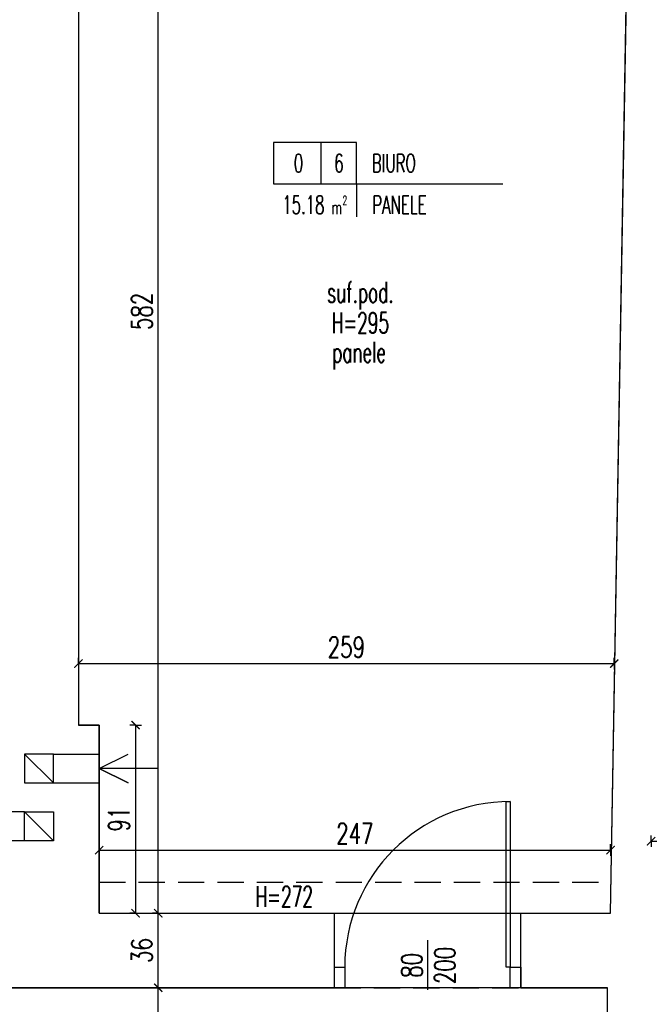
# Model space of a CAD drawing. Extents: x 36663 to 42423, y 7313 to 12123.
# Tile 18 of 54: x 39173 to 39477, y 8331 to 8807. Entities that reach past the tile are written whole.
import ezdxf
from ezdxf.enums import TextEntityAlignment as Align

# ---------------------------------------------------------------- set-up
doc = ezdxf.new("R2010")
doc.units = 0
doc.header["$MEASUREMENT"] = 0
doc.header["$PDMODE"] = 35
doc.header["$PDSIZE"] = 3
doc.linetypes.add('DASHED', pattern=[19.05, 12.7, -6.35])
for name, color, linetype in [('W_area_1', 5, 'Continuous'), ('W_drzwi', 1, 'Continuous'), ('W_niewidoczne', 24, 'DASHED'), ('W_opis_pomieszczen', 1, 'Continuous'), ('W_opisy', 2, 'Continuous'), ('W_podciagi', 252, 'DASHED'), ('W_posadzka', 4, 'Continuous'), ('W_przekrojowa', 6, 'Continuous'), ('W_went-str', 21, 'Continuous'), ('W_widok', 21, 'Continuous'), ('W_wymiary', 1, 'Continuous')]:
    doc.layers.add(name, color=color, linetype=linetype)
doc.styles.add('c20', font='simplex.shx', dxfattribs={"width": 0.7})
doc.styles.add('Romans', font='simplex.shx', dxfattribs={"width": 0.6})
doc.dimstyles.new('c20_50', dxfattribs={"dimscale": 0.5, "dimtxt": 20, "dimasz": 8, "dimexe": 1.25, "dimexo": 0.625, "dimgap": 6, "dimtad": 1, "dimdec": 0, "dimrnd": 1, "dimtxsty": 'c20', "dimblk": 'ARCHTICK', "dimcen": 0, "dimse1": 1, "dimse2": 1, "dimclrd": 1, "dimclrt": 2, "dimadec": 0, "dimazin": 0, "dimtfac": 1, "dimtdec": 0, "dimtix": 1, "dimtmove": 1, "dimatfit": 3, "dimldrblk": 'ARCHTICK', "dimfxl": 1.25, "dimarcsym": 0})

# ---------------------------------------------------------------- blocks, each defined once
blk = doc.blocks.new('_ArchTick')
at = {"color": 2}
for q in [(0, 0.7), (0, -0.7)]:
    blk.add_line((0, 0), q, dxfattribs=at)
at = {"color": 0, "linetype": 'ByBlock', "const_width": 0.15}
blk.add_lwpolyline([(-0.5, -0.5), (0.5, 0.5)], dxfattribs=at)
blk = doc.blocks.new('*D158')
at = {"layer": 'Defpoints', "color": 0, "transparency": 16777216}
for p in [(39239.98, 8338.53), (39259.14, 8338.53), (39259.14, 8143.53)]:
    blk.add_point(p, dxfattribs=at)
at = {"layer": 'W_wymiary', "color": 1, "lineweight": -2, "transparency": 16777216}
blk.add_line((39239.98, 8143.53), (39239.98, 8338.53), dxfattribs=at)
at = {"layer": 'W_wymiary', "color": 1, "lineweight": -2, "transparency": 16777216, "xscale": 4, "yscale": 4, "zscale": 4}
for p, rotation in [((39239.98, 8338.53), 90), ((39239.98, 8143.53), 270)]:
    blk.add_blockref('_ArchTick', p, dxfattribs=dict(at, rotation=rotation))
at = {"layer": 'W_wymiary', "color": 2, "transparency": 16777216, "insert": (39231.98, 8241.03), "char_height": 10, "attachment_point": 5, "rotation": 90, "style": 'c20'}
blk.add_mtext('195', dxfattribs=at)
blk = doc.blocks.new('*D159')
at = {"layer": 'Defpoints', "color": 0, "transparency": 16777216}
for p in [(39239.98, 8374.53), (39268.56, 8374.53), (39259.14, 8338.53)]:
    blk.add_point(p, dxfattribs=at)
at = {"layer": 'W_wymiary', "color": 1, "lineweight": -2, "transparency": 16777216}
blk.add_line((39239.98, 8338.53), (39239.98, 8374.53), dxfattribs=at)
at = {"layer": 'W_wymiary', "color": 1, "lineweight": -2, "transparency": 16777216, "xscale": 4, "yscale": 4, "zscale": 4}
for p, rotation in [((39239.98, 8374.53), 90), ((39239.98, 8338.53), 270)]:
    blk.add_blockref('_ArchTick', p, dxfattribs=dict(at, rotation=rotation))
at = {"layer": 'W_wymiary', "color": 2, "transparency": 16777216, "insert": (39231.98, 8356.53), "char_height": 10, "attachment_point": 5, "rotation": 90, "style": 'c20'}
blk.add_mtext('36', dxfattribs=at)
blk = doc.blocks.new('*D175')
at = {"layer": 'Defpoints', "color": 0, "transparency": 16777216}
for p in [(39596.11, 8409.4), (39478.11, 8388.53), (39596.11, 8388.53)]:
    blk.add_point(p, dxfattribs=at)
at = {"layer": 'W_wymiary', "color": 1, "lineweight": -2, "transparency": 16777216}
blk.add_line((39478.11, 8409.4), (39596.11, 8409.4), dxfattribs=at)
at = {"layer": 'W_wymiary', "color": 1, "lineweight": -2, "transparency": 16777216, "xscale": 4, "yscale": 4, "zscale": 4, "rotation": 180}
blk.add_blockref('_ArchTick', (39478.11, 8409.4), dxfattribs=at)
at = {"layer": 'W_wymiary', "color": 1, "lineweight": -2, "transparency": 16777216, "xscale": 4, "yscale": 4, "zscale": 4}
blk.add_blockref('_ArchTick', (39596.11, 8409.4), dxfattribs=at)
at = {"layer": 'W_wymiary', "color": 2, "transparency": 16777216, "insert": (39537.11, 8417.4), "char_height": 10, "attachment_point": 5, "style": 'c20'}
blk.add_mtext('118', dxfattribs=at)
blk = doc.blocks.new('*U197')
at = {"color": 1}
blk.add_line((109, 7), (109, -17), dxfattribs=at)
at = {"layer": 'W_drzwi', "color": 2}
for points in [[(149, -6), (147, -6), (147, 74), (149, 74)], [(69, -16), (64, -16), (64, -6), (69, -6)], [(154, -16), (149, -16), (149, -6), (154, -6)]]:
    blk.add_lwpolyline(points, close=True, dxfattribs=at)
at = {"layer": 'W_drzwi'}
blk.add_arc((149, -6), 80, 90, 180, dxfattribs=at)
at = {"color": 1, "style": 'c20', "width": 0.7}
for tag, p in [('SZER', (42.41, -5.22)), ('WYS', (58.37, -5.22))]:
    blk.add_attdef(tag, text='', height=10, rotation=90, dxfattribs=at).set_placement(p, align=Align.CENTER)
blk = doc.blocks.new('*D198')
at = {"layer": 'Defpoints', "color": 0, "transparency": 16777216}
for p in [(39458.56, 8405.08), (39211.42, 8374.53), (39458.56, 8374.53)]:
    blk.add_point(p, dxfattribs=at)
at = {"layer": 'W_wymiary', "color": 1, "lineweight": -2, "transparency": 16777216}
blk.add_line((39211.42, 8405.08), (39458.56, 8405.08), dxfattribs=at)
at = {"layer": 'W_wymiary', "color": 1, "lineweight": -2, "transparency": 16777216, "xscale": 4, "yscale": 4, "zscale": 4, "rotation": 180}
blk.add_blockref('_ArchTick', (39211.42, 8405.08), dxfattribs=at)
at = {"layer": 'W_wymiary', "color": 1, "lineweight": -2, "transparency": 16777216, "xscale": 4, "yscale": 4, "zscale": 4}
blk.add_blockref('_ArchTick', (39458.56, 8405.08), dxfattribs=at)
at = {"layer": 'W_wymiary', "color": 2, "transparency": 16777216, "insert": (39334.99, 8413.08), "char_height": 10, "attachment_point": 5, "style": 'c20'}
blk.add_mtext('247', dxfattribs=at)
blk = doc.blocks.new('*D200')
at = {"layer": 'Defpoints', "color": 0, "transparency": 16777216}
for p in [(39239.98, 8956.53), (39260.92, 8956.53), (39268.56, 8374.53)]:
    blk.add_point(p, dxfattribs=at)
at = {"layer": 'W_wymiary', "color": 1, "lineweight": -2, "transparency": 16777216}
blk.add_line((39239.98, 8374.53), (39239.98, 8956.53), dxfattribs=at)
at = {"layer": 'W_wymiary', "color": 1, "lineweight": -2, "transparency": 16777216, "xscale": 4, "yscale": 4, "zscale": 4}
for p, rotation in [((39239.98, 8956.53), 90), ((39239.98, 8374.53), 270)]:
    blk.add_blockref('_ArchTick', p, dxfattribs=dict(at, rotation=rotation))
at = {"layer": 'W_wymiary', "color": 2, "transparency": 16777216, "insert": (39231.98, 8665.53), "char_height": 10, "attachment_point": 5, "rotation": 90, "style": 'c20'}
blk.add_mtext('582', dxfattribs=at)
blk = doc.blocks.new('*D201')
at = {"layer": 'Defpoints', "color": 0, "transparency": 16777216}
for p in [(39460.32, 8495.24), (39460.32, 8476.41), (39201.42, 8465.53)]:
    blk.add_point(p, dxfattribs=at)
at = {"layer": 'W_wymiary', "color": 1, "lineweight": -2, "transparency": 16777216}
blk.add_line((39201.42, 8495.24), (39460.32, 8495.24), dxfattribs=at)
at = {"layer": 'W_wymiary', "color": 1, "lineweight": -2, "transparency": 16777216, "xscale": 4, "yscale": 4, "zscale": 4, "rotation": 180}
blk.add_blockref('_ArchTick', (39201.42, 8495.24), dxfattribs=at)
at = {"layer": 'W_wymiary', "color": 1, "lineweight": -2, "transparency": 16777216, "xscale": 4, "yscale": 4, "zscale": 4}
blk.add_blockref('_ArchTick', (39460.32, 8495.24), dxfattribs=at)
at = {"layer": 'W_wymiary', "color": 2, "transparency": 16777216, "insert": (39330.87, 8503.24), "char_height": 10, "attachment_point": 5, "style": 'c20'}
blk.add_mtext('259', dxfattribs=at)
blk = doc.blocks.new('*D202')
at = {"layer": 'Defpoints', "color": 0, "transparency": 16777216}
for p in [(39211.42, 8465.53), (39211.42, 8374.53), (39229.01, 8374.53)]:
    blk.add_point(p, dxfattribs=at)
at = {"layer": 'W_wymiary', "color": 1, "lineweight": -2, "transparency": 16777216}
blk.add_line((39229.01, 8465.53), (39229.01, 8374.53), dxfattribs=at)
at = {"layer": 'W_wymiary', "color": 1, "lineweight": -2, "transparency": 16777216, "xscale": 4, "yscale": 4, "zscale": 4}
for p, rotation in [((39229.01, 8465.53), 90), ((39229.01, 8374.53), 270)]:
    blk.add_blockref('_ArchTick', p, dxfattribs=dict(at, rotation=rotation))
at = {"layer": 'W_wymiary', "color": 2, "transparency": 16777216, "insert": (39221.01, 8420.03), "char_height": 10, "attachment_point": 5, "rotation": 90, "style": 'c20'}
blk.add_mtext('91', dxfattribs=at)
blk = doc.blocks.new('POM')
at = {"color": 1}
for p, q in [((28.54, 0), (28.54, -25)), ((50, -25), (138.5, -25)), ((50, -25), (50, -44.93))]:
    blk.add_line(p, q, dxfattribs=at)
blk.add_lwpolyline([(0, -25), (50, -25), (50, 0), (0, 0)], close=True, dxfattribs=at)
at = {"color": 2, "style": 'Romans', "width": 0.6}
for s, height, p in [('2', 5.4, (41.68, -37.62)), ('m', 8, (35.05, -43.22))]:
    blk.add_text(s, height=height, dxfattribs=at).set_placement(p)
for tag, p in [('0', (15.04, -17.92)), ('88', (39.46, -17.92))]:
    blk.add_attdef(tag, text='', height=11, dxfattribs=at).set_placement(p, align=Align.CENTER)
for tag, p in [('POKOJ-DZIENNY', (59.33, -17.92)), ('WYKŁADZINA', (59.65, -43.09))]:
    blk.add_attdef(tag, p, '', height=11, dxfattribs=at)
blk.add_attdef('22.22', text='', height=11, dxfattribs=at).set_placement((30.72, -43.07), align=Align.RIGHT)

msp = doc.modelspace()

# ---------------------------------------------------------------- linework, layer by layer
at = {"layer": 'W_area_1'}
for points in [[(39468.42, 8944.53), (39476.42, 8944.53), (39476.42, 8956.53), (39201.42, 8956.53), (39201.42, 8465.53), (39211.42, 8465.53), (39211.42, 8451.53), (39211.42, 8437.53), (39211.42, 8374.53), (39325.11, 8374.53), (39415.11, 8374.53), (39458.56, 8374.53)], [(39457.11, 8320.63), (39457.11, 8338.53), (39415.11, 8338.53), (39325.11, 8338.53), (39132.11, 8338.53), (39042.11, 8338.53), (38720.42, 8338.53), (38630.42, 8338.53), (38546.11, 8338.53), (38546.11, 8322.53), (38546.11, 8159.53), (38546.11, 8143.53), (38635.72, 8143.53), (38725.72, 8143.53), (39054.72, 8143.53), (39144.72, 8143.53), (39324.11, 8143.53), (39414.11, 8143.53), (39457.11, 8143.53), (39457.11, 8162.63)]]:
    msp.add_lwpolyline(points, close=True, dxfattribs=at)
at = {"layer": 'W_niewidoczne'}
for p, q in [((39325.11, 8374.53), (39415.11, 8374.53)), ((39325.11, 8338.53), (39415.11, 8338.53))]:
    msp.add_line(p, q, dxfattribs=at)
at = {"layer": 'W_podciagi'}
msp.add_line((39211.42, 8389.53), (39458.82, 8389.53), dxfattribs=at)
at = {"layer": 'W_przekrojowa'}
for p, q in [((39201.42, 8980.53), (39201.42, 8465.53)), ((39458.56, 8374.53), (39468.42, 8944.53)), ((39211.42, 8465.53), (39201.42, 8465.53)), ((39211.42, 8451.53), (39211.42, 8465.53)), ((39189.42, 8451.53), (39211.42, 8451.53)), ((39189.42, 8437.53), (39211.42, 8437.53)), ((39211.42, 8374.53), (39211.42, 8437.53)), ((39175.42, 8423.53), (39155.42, 8423.53)), ((39175.42, 8409.53), (39155.42, 8409.53)), ((39211.42, 8374.53), (39325.11, 8374.53)), ((39325.11, 8338.53), (39325.11, 8374.53)), ((39415.11, 8374.53), (39458.56, 8374.53)), ((39415.11, 8338.53), (39415.11, 8374.53)), ((39132.11, 8338.53), (39325.11, 8338.53)), ((39415.11, 8338.53), (39457.11, 8338.53)), ((39457.11, 8320.63), (39457.11, 8338.53))]:
    msp.add_line(p, q, dxfattribs=at)
for points in [[(39189.42, 8451.53), (39175.42, 8451.53), (39175.42, 8437.53), (39189.42, 8437.53)], [(39175.42, 8423.53), (39189.42, 8423.53), (39189.42, 8409.53), (39175.42, 8409.53)]]:
    msp.add_lwpolyline(points, dxfattribs=at)
at = {"layer": 'W_went-str'}
msp.add_lwpolyline([(39239.42, 8444.53), (39211.42, 8444.53), (39225.42, 8437.53), (39211.42, 8444.53), (39225.42, 8451.53)], dxfattribs=at)
at = {"layer": 'W_widok'}
for p, q in [((39189.42, 8437.53), (39175.42, 8451.53)), ((39189.42, 8437.53), (39189.42, 8451.53)), ((39211.42, 8437.53), (39211.42, 8451.53)), ((39175.42, 8423.53), (39189.42, 8409.53)), ((39175.42, 8409.53), (39175.42, 8423.53))]:
    msp.add_line(p, q, dxfattribs=at)

# ---------------------------------------------------------------- block references
at = {"layer": 'W_drzwi'}
ref = msp.add_blockref('*U197', (39261.11, 8354.53), dxfattribs=at)
ref.add_attrib('SZER', '80', dxfattribs={"layer": '0', "color": 1, "height": 10, "rotation": 90, "style": 'c20', "width": 0.7}).set_placement((39367.51, 8349.32), align=Align.CENTER)
ref.add_attrib('WYS', '200', dxfattribs={"layer": '0', "color": 1, "height": 10, "rotation": 90, "style": 'c20', "width": 0.7}).set_placement((39383.48, 8349.32), align=Align.CENTER)
at = {"layer": 'W_opis_pomieszczen', "xscale": 0.8000000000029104, "yscale": 0.8000000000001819, "zscale": 0.8}
msp.add_blockref('POM', (39295.71, 8747.12), dxfattribs=at).add_auto_attribs({'88': '6', '22.22': '15.18', 'POKOJ-DZIENNY': 'BIURO', 'WYKŁADZINA': 'PANELE', '0': '0'})

# ---------------------------------------------------------------- texts
at = {"layer": 'W_opisy', "style": 'c20', "width": 0.6}
for s, p in [('suf.pod.', (39337.63, 8674.75)), ('H=295', (39337.63, 8660.01)), ('H=272', (39300.85, 8382.63))]:
    msp.add_text(s, height=10, dxfattribs=at).set_placement(p, align=Align.MIDDLE_CENTER)
at = {"layer": 'W_posadzka', "style": 'c20', "width": 0.6}
msp.add_text('panele', height=10, dxfattribs=at).set_placement((39337.01, 8645.81), align=Align.MIDDLE_CENTER)

# ---------------------------------------------------------------- dimensions: what is measured, and where the dimension line sits
at = {"layer": 'W_wymiary'}
for base, p1, p2, picture, middle in [((39239.98, 8956.53), (39268.56, 8374.53), (39260.92, 8956.53), '*D200', (39231.98, 8665.53)), ((39229.01, 8374.53), (39211.42, 8465.53), (39211.42, 8374.53), '*D202', (39221.01, 8420.03)), ((39239.98, 8374.53), (39259.14, 8338.53), (39268.56, 8374.53), '*D159', (39231.98, 8356.53)), ((39239.98, 8338.53), (39259.14, 8143.53), (39259.14, 8338.53), '*D158', (39231.98, 8241.03))]:
    dim = msp.add_linear_dim(base=base, p1=p1, p2=p2, angle=90, dimstyle='c20_50', dxfattribs=at)
    dim.commit()
    dim.dimension.update_dxf_attribs({"geometry": picture, "text_midpoint": middle})
for base, p1, p2, picture, middle in [((39460.32, 8495.24), (39201.42, 8465.53), (39460.32, 8476.41), '*D201', (39330.87, 8503.24)), ((39596.11, 8409.4), (39478.11, 8388.53), (39596.11, 8388.53), '*D175', (39537.11, 8417.4)), ((39458.56, 8405.08), (39211.42, 8374.53), (39458.56, 8374.53), '*D198', (39334.99, 8413.08))]:
    dim = msp.add_linear_dim(base=base, p1=p1, p2=p2, dimstyle='c20_50', dxfattribs=at)
    dim.commit()
    dim.dimension.update_dxf_attribs({"geometry": picture, "text_midpoint": middle})

doc.saveas('drawing.dxf')
